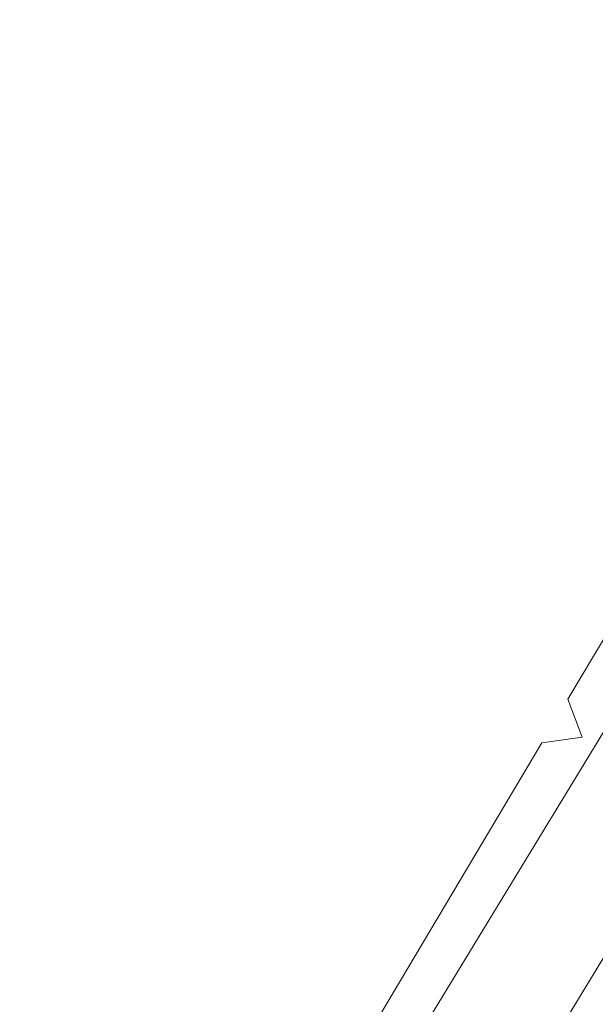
# Model space of a CAD drawing. Header units: metres. Extents: x 90551 to 91648, y 464474 to 467021.
# Tile 208 of 256: x 90774 to 90804, y 464822 to 464872. Entities that reach past the tile are written whole.
import ezdxf
from ezdxf.lldxf.tags import DXFTag

# ---------------------------------------------------------------- set-up
doc = ezdxf.new("R2010")
doc.units = ezdxf.units.M
doc.layers.add('B-OI-KL-ET_LS_230 V_UNIVERSITEIT LEIDEN-G', color=190, linetype='KL-LS-SO', lineweight=18)
doc.layers.add('B-OI-OG-INFO_COMOL 5 VOF-GV', color=7, linetype='Continuous', lineweight=18)
tags = doc.linetypes.add('KL-LS-SO', pattern='A,4,-1,[103,NLCS.SHX,S=0.75,R=0,X=0,Y=0],-1,4,-1,["L",Standard,S=1,R=0,X=0,Y=-0.5],-2', length=13).pattern_tags.tags
tags[18] = DXFTag(74, 10)

msp = doc.modelspace()

# ---------------------------------------------------------------- linework, layer by layer
at = {"layer": 'B-OI-KL-ET_LS_230 V_UNIVERSITEIT LEIDEN-G', "flags": 128}
msp.add_lwpolyline([(90819.139, 464865.515), (90817.44, 464862.676), (90818.107, 464860.821), (90816.17, 464860.552), (90802.261, 464837.255), (90802.998, 464835.312), (90800.933, 464835.025), (90787.198, 464811.957), (90787.966, 464809.929), (90785.81, 464809.629), (90770.597, 464784.38), (90772.268, 464783.396)], dxfattribs=at)
at = {"layer": 'B-OI-OG-INFO_COMOL 5 VOF-GV', "flags": 128}
for points in [[(90817.778, 464876.604), (90727.371, 464930.097), (90722.48, 464932.456), (90714.575, 464934.365), (90684.645, 464933.02), (90682.583, 464907.815), (90680.204, 464904.216), (90676.199, 464900.962), (90672.997, 464899.696), (90668.432, 464899.312), (90781.178, 464797.966), (90821.586, 464864.312), (90822.303, 464867.698), (90821.852, 464871.13), (90820.284, 464874.216)], [(90838.699, 464864.225), (90835.515, 464865.096), (90832.222, 464864.86), (90829.194, 464863.545), (90826.775, 464861.299), (90785.728, 464793.876), (90801.398, 464779.79), (90813.291, 464793.485), (90827.47, 464812.56), (90844.957, 464839.691), (90847.982, 464851.679), (90850.496, 464857.245)]]:
    msp.add_lwpolyline(points, close=True, dxfattribs=at)

doc.saveas('drawing.dxf')
